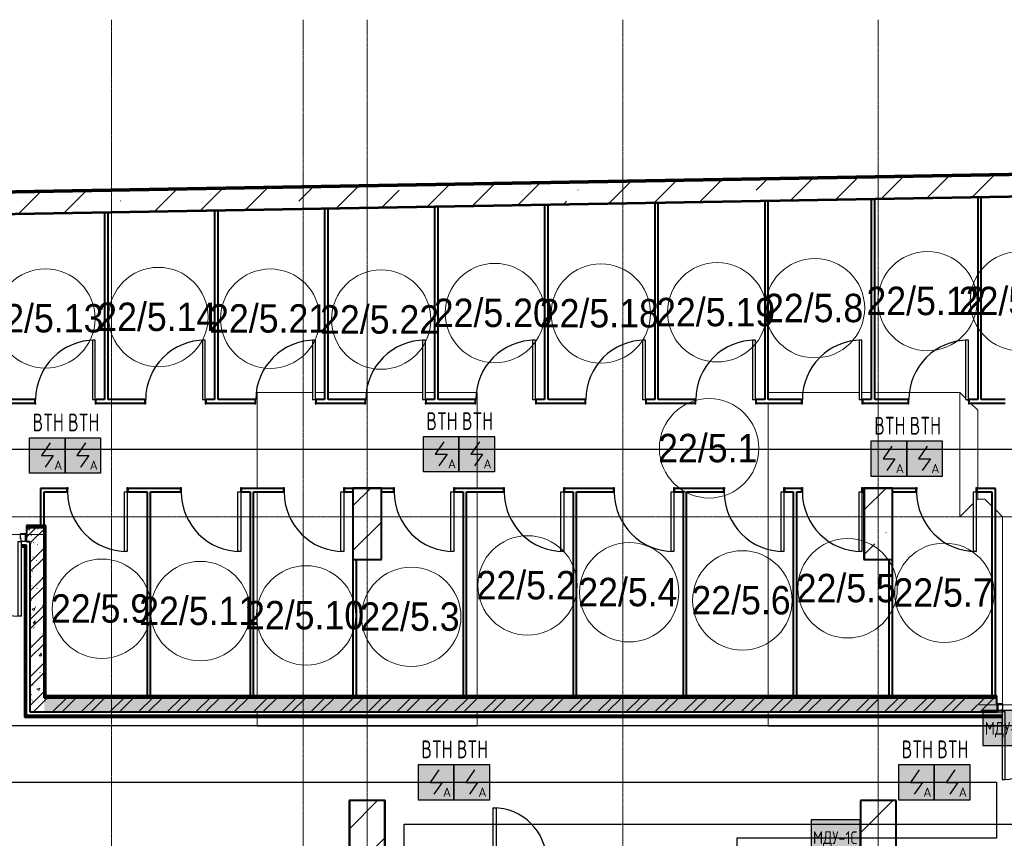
# Model space of a CAD drawing. Header units: millimetres. Extents: x -135639 to 224623, y -383017 to -59102.
# Tile 73 of 256: x 29699 to 43569, y -283997 to -272463. Entities that reach past the tile are written whole.
import ezdxf
from ezdxf.enums import TextEntityAlignment as Align

# ---------------------------------------------------------------- set-up
doc = ezdxf.new("R2010")
doc.units = ezdxf.units.MM
doc.linetypes.add('CONTINOUS', pattern=[0])
doc.linetypes.add('Линия сетки', pattern=[25, 20, -2.5, 0, -2.5])
for name, color, linetype, lineweight in [('A-010-A_ROOM', 7, 'Continuous', 20), ('A-200-M_WALL', 7, 'Continuous', 18), ('A-200-M_WALL_EXT', 7, 'Continuous', 18), ('A-200-M_WALL_INT', 7, 'Continuous', 18), ('A-200-M_WALL_PAT', 7, 'Continuous', 40), ('A-325-M_DOOR', 7, 'Continuous', 18), ('A-325-M_DOOR__FRAME', 7, 'Continuous', 30), ('A-325-M_DOOR_PANEL', 7, 'Continuous', 30), ('S-160-M_FOUND', 7, 'Continuous', 18), ('S-280-M_COLUMN', 7, 'Continuous', 18), ('S-280-M_STRUCT_FRAME', 7, 'Continuous', 18), ('Z-030-M_GRID', 7, 'Continuous', 9), ('Арматура воздуховодов', 7, 'Continuous', 18), ('ОС', 5, 'Continuous', 25), ('ПС', 7, 'Continuous', 40), ('СС-011-ПОЖ-СИГНАЛИЗАЦИЯ', 1, 'Continuous', 30)]:
    doc.layers.add(name, color=color, linetype=linetype, lineweight=lineweight)
doc.layers.add('ССПС', color=5, linetype='Continuous')
doc.styles.add('1111', font='isocpeur.ttf')
doc.styles.add('Arial_2', font='arial.ttf', dxfattribs={"width": 0.9, "height": 400})
pattern_1 = [(50, (0, 0), (437.2423, -38.2536), [45.72, -502.92]), (355, (0, 0), (-84.5828, 458.5367), [36.576, -402.336]), (100.451, (36.44, -3.2), (352.662, 420.2802), [38.856, -427.416]), (46.184, (0, 121.9), (650.59, -100.9033), [68.58, -754.38]), (96.636, (54.2, 113.5), (569.766, 593.8263), [58.284, -641.125]), (351.184, (0, 121.9), (569.7716, 593.8214), [54.864, -603.504]), (21, (60.96, 91.44), (363.875, -245.4366), [45.72, -502.92]), (326, (60.96, 91.44), (148.3253, 442.0518), [36.576, -402.336]), (71.451, (91.3, 71), (512.201, 196.6115), [38.856, -427.416]), (37.5, (0, 0), (7.41278, 202.9318), [6.706, -390.754, 6.706, -401.726, -403.86]), (37.5, (0, 0), (7.41278, 202.9318), [-805.891, 6.706, -397.154]), (7.5, (0, 0), (160.36715, 240.43305), [6.706, -226.162, 6.706, -381.61, -153.924]), (7.5, (0, 0), (160.36715, 240.43305), [-621.182, 6.706, -147.218]), (327.5, (-135.94, 0), (325.41783, -13.7491), [6.706, -145.694, 6.706, -468.782, -630.936]), (327.5, (-135.94, 0), (325.41783, -13.7491), [-627.888, 6.706, -624.23]), (317.5, (-196.9, 0), (355.51, 61.0244), [6.706, -191.414, 6.706, -309.067, -448.056]), (317.5, (-196.9, 0), (355.51, 61.0244), [-513.893, 6.706, -441.35])]
pattern_2 = [(45, (0, 0), (-202.0558, 202.0558), []), (45, (134.7, 0), (-202.0558, 202.0558), [])]
pattern_3 = [(0, (0, 0), (812.8, 203.2), [67.056, -542.544, 67.056, -542.544, -3251.2]), (0, (0, 0), (812.8, 203.2), [-1219.2, 67.056, -1152.144, 67.056, -542.544, -1422.4]), (0, (0, 0), (812.8, 203.2), [-3048, 67.056, -339.344, 67.056, -948.944]), (120, (304.8, 101.6), (-582.37636, 602.30545), [67.056, -542.544, 67.056, -542.544, -3251.2]), (120, (304.8, 101.6), (-582.37636, 602.30545), [-1219.2, 67.056, -1152.144, 67.056, -542.544, -1422.4]), (120, (304.8, 101.6), (-582.37636, 602.30545), [-3048, 67.056, -339.344, 67.056, -948.944]), (240, (406.4, 508), (-230.42364, -805.50545), [67.056, -542.544, 67.056, -542.544, -3251.2]), (240, (406.4, 508), (-230.42364, -805.50545), [-1219.2, 67.056, -1152.144, 67.056, -542.544, -1422.4]), (240, (406.4, 508), (-230.42364, -805.50545), [-3048, 67.056, -339.344, 67.056, -948.944])]

# ---------------------------------------------------------------- blocks, each defined once
blk = doc.blocks.new('101_Дверь_Однопольная - _ПЧ_800х2000_Кладовая_Л-4171007-B2_-11_400_')
at = {"layer": 'A-325-M_DOOR', "color": 253, "lineweight": 30, "true_color": 0xaaaaaa}
for p, q in [((-430, 25), (-431, 25)), ((-431, 25), (-431, -35)), ((-430, -35), (-430, 25)), ((431, 25), (430, 25)), ((430, 25), (430, -35)), ((431, -35), (431, 25)), ((-431, -35), (-430, -35)), ((430, -35), (431, -35))]:
    blk.add_line(p, q, dxfattribs=at)
at = {"layer": 'A-325-M_DOOR__FRAME', "color": 253, "true_color": 0xaaaaaa}
for p, q in [((-420, 25), (-430, 25)), ((-430, 25), (-430, -35)), ((-420, -15), (-420, 25)), ((430, 25), (420, 25)), ((420, 25), (420, -15)), ((430, -35), (430, 25)), ((-430, -35), (-419, -35)), ((-419, -15), (-420, -15)), ((-419, -35), (-419, -15)), ((420, -15), (419, -15)), ((419, -15), (419, -35)), ((419, -35), (430, -35))]:
    blk.add_line(p, q, dxfattribs=at)
at = {"layer": 'A-325-M_DOOR_PANEL', "color": 253, "true_color": 0xaaaaaa}
for p, q in [((420, 865), (380, 865)), ((380, 865), (380, 25)), ((420, 25), (420, 865)), ((380, 25), (420, 25))]:
    blk.add_line(p, q, dxfattribs=at)
blk.add_arc((420, 25), 840, 90, 180, dxfattribs=at)
blk = doc.blocks.new('101_Дверь_Однопольная - _ПЧ_Мет_900х2000_Блок кладовых_EI60_Л-4427421-B2_-11_400_')
at = {"layer": 'A-325-M_DOOR', "color": 253, "lineweight": 30, "true_color": 0xaaaaaa}
for p, q in [((-535, 100), (-550, 100)), ((-550, 100), (-550, -15)), ((-535, -15), (-535, 100)), ((550, 100), (535, 100)), ((535, 100), (535, -15)), ((550, -15), (550, 100)), ((-550, -15), (-535, -15)), ((535, -15), (550, -15))]:
    blk.add_line(p, q, dxfattribs=at)
at = {"layer": 'A-325-M_DOOR__FRAME', "color": 253, "true_color": 0xaaaaaa}
for p, q in [((-475, 100), (-535, 100)), ((-535, 100), (-535, -15)), ((-475, 60), (-475, 100)), ((-465, 60), (-475, 60)), ((-465, -15), (-465, 60)), ((475, 60), (465, 60)), ((465, 60), (465, -15)), ((535, 100), (475, 100)), ((475, 100), (475, 60)), ((535, -15), (535, 100)), ((-535, -15), (-465, -15)), ((465, -15), (535, -15))]:
    blk.add_line(p, q, dxfattribs=at)
at = {"layer": 'A-325-M_DOOR_PANEL', "color": 253, "true_color": 0xaaaaaa}
for p, q in [((475, 1050), (435, 1050)), ((435, 1050), (435, 100)), ((475, 100), (475, 1050)), ((435, 100), (475, 100))]:
    blk.add_line(p, q, dxfattribs=at)
blk.add_arc((475, 100), 950, 90, 180, dxfattribs=at)
blk = doc.blocks.new('101_Дверь_Однопольная - _ПЧ_Мет_700х2000_Служеб помещения_EI30_Пр-4441080-B2_-11_400_')
at = {"layer": 'A-325-M_DOOR', "color": 253, "lineweight": 30, "true_color": 0xaaaaaa}
for p, q in [((-450, 50), (-435, 50)), ((-450, -65), (-450, 50)), ((-435, 50), (-435, -65)), ((435, -65), (435, 50)), ((435, 50), (450, 50)), ((450, 50), (450, -65)), ((-435, -65), (-450, -65)), ((450, -65), (435, -65))]:
    blk.add_line(p, q, dxfattribs=at)
at = {"layer": 'A-325-M_DOOR__FRAME', "color": 253, "true_color": 0xaaaaaa}
for p, q in [((-435, 50), (-375, 50)), ((-435, -65), (-435, 50)), ((-375, 50), (-375, 10)), ((-375, 10), (-365, 10)), ((-365, 10), (-365, -65)), ((365, 10), (375, 10)), ((365, -65), (365, 10)), ((375, 50), (435, 50)), ((375, 10), (375, 50)), ((435, 50), (435, -65)), ((-365, -65), (-435, -65)), ((435, -65), (365, -65))]:
    blk.add_line(p, q, dxfattribs=at)
at = {"layer": 'A-325-M_DOOR_PANEL', "color": 253, "true_color": 0xaaaaaa}
for p, q in [((-375, 800), (-335, 800)), ((-375, 50), (-375, 800)), ((-335, 800), (-335, 50)), ((-335, 50), (-375, 50))]:
    blk.add_line(p, q, dxfattribs=at)
blk.add_arc((-375, 50), 750, 0, 90, dxfattribs=at)
blk = doc.blocks.new('101_Дверь_Однопольная - _ПЧ_800х2000_Кладовая_Пр-4171002-B2_-11_400_')
at = {"layer": 'A-325-M_DOOR', "color": 253, "lineweight": 30, "true_color": 0xaaaaaa}
for p, q in [((-431, 25), (-430, 25)), ((-431, -35), (-431, 25)), ((-430, 25), (-430, -35)), ((430, -35), (430, 25)), ((430, 25), (431, 25)), ((431, 25), (431, -35)), ((-430, -35), (-431, -35)), ((431, -35), (430, -35))]:
    blk.add_line(p, q, dxfattribs=at)
at = {"layer": 'A-325-M_DOOR__FRAME', "color": 253, "true_color": 0xaaaaaa}
for p, q in [((-430, 25), (-420, 25)), ((-430, -35), (-430, 25)), ((-420, 25), (-420, -15)), ((420, 25), (430, 25)), ((420, -15), (420, 25)), ((430, 25), (430, -35)), ((-419, -35), (-430, -35)), ((-420, -15), (-419, -15)), ((-419, -15), (-419, -35)), ((419, -15), (420, -15)), ((419, -35), (419, -15)), ((430, -35), (419, -35))]:
    blk.add_line(p, q, dxfattribs=at)
at = {"layer": 'A-325-M_DOOR_PANEL', "color": 253, "true_color": 0xaaaaaa}
for p, q in [((-420, 865), (-380, 865)), ((-420, 25), (-420, 865)), ((-380, 865), (-380, 25)), ((-380, 25), (-420, 25))]:
    blk.add_line(p, q, dxfattribs=at)
blk.add_arc((-420, 25), 840, 0, 90, dxfattribs=at)
blk = doc.blocks.new('101_Дверь_Однопольная - _ПЧ_Мет_1000х2000_Блок кладовых_EI60_Пр-4427903-B2_-11_400_')
at = {"layer": 'A-325-M_DOOR', "color": 253, "lineweight": 30, "true_color": 0xaaaaaa}
for p, q in [((-600, 100), (-585, 100)), ((-600, -15), (-600, 100)), ((-585, 100), (-585, -15)), ((585, -15), (585, 100)), ((585, 100), (600, 100)), ((600, 100), (600, -15)), ((-585, -15), (-600, -15)), ((600, -15), (585, -15))]:
    blk.add_line(p, q, dxfattribs=at)
at = {"layer": 'A-325-M_DOOR__FRAME', "color": 253, "true_color": 0xaaaaaa}
for p, q in [((-585, 100), (-525, 100)), ((-585, -15), (-585, 100)), ((-525, 100), (-525, 60)), ((-525, 60), (-515, 60)), ((-515, 60), (-515, -15)), ((515, 60), (525, 60)), ((515, -15), (515, 60)), ((525, 100), (585, 100)), ((525, 60), (525, 100)), ((585, 100), (585, -15)), ((-515, -15), (-585, -15)), ((585, -15), (515, -15))]:
    blk.add_line(p, q, dxfattribs=at)
at = {"layer": 'A-325-M_DOOR_PANEL', "color": 253, "true_color": 0xaaaaaa}
for p, q in [((-525, 1150), (-485, 1150)), ((-525, 100), (-525, 1150)), ((-485, 1150), (-485, 100)), ((-485, 100), (-525, 100))]:
    blk.add_line(p, q, dxfattribs=at)
blk.add_arc((-525, 100), 1050, 0, 90, dxfattribs=at)
blk = doc.blocks.new('ПР - _ПЧ_1200_200_Оп250-250_Шаг300_Арм16_Арм10-V55-B2_-11_400_')
at = {"layer": 'S-280-M_STRUCT_FRAME', "color": 21, "true_color": 0xffaaaa}
for p, q in [((-850, 0), (850, 0)), ((-850, 0), (-600, 0)), ((-515, 0), (515, 0)), ((-515, 0), (515, 0)), ((600, 0), (850, 0))]:
    blk.add_line(p, q, dxfattribs=at)
blk = doc.blocks.new('ПР - _ПЧ_1100_200_Оп250-250_Шаг300_Арм16_Арм10-V57-B2_-11_400_')
at = {"layer": 'S-280-M_STRUCT_FRAME', "color": 21, "true_color": 0xffaaaa}
for p, q in [((-800, 0), (-750, 0)), ((-800, 0), (800, 0)), ((-800, 0), (-550, 0)), ((-465, 0), (465, 0)), ((-465, 0), (465, 0)), ((550, 0), (800, 0))]:
    blk.add_line(p, q, dxfattribs=at)
blk = doc.blocks.new('135_SLK_GD_AR_rvt-1-B2_-11_400_')
at = {"layer": 'A-200-M_WALL_PAT', "lineweight": 9, "true_color": 0xaaaaaa}
h = blk.add_hatch(dxfattribs=at)
h.set_pattern_fill('FP_4', color=253, style=0, pattern_type=2)
h.set_pattern_definition(pattern_3)
h.paths.add_polyline_path([(36152, 82100), (37150, 82100), (37150, 82120), (36152, 82120), (36152, 82113)])
h.paths.add_polyline_path([(38350, 82100), (38620, 82100), (38620, 82120), (38350, 82120)])
h = blk.add_hatch(dxfattribs=at)
h.set_pattern_fill('FP_1', color=253, style=0, pattern_type=2)
h.set_pattern_definition(pattern_1)
h.paths.add_polyline_path([(36150, 81900), (37150, 81900), (37150, 82100), (36150, 82100)])
h.paths.add_polyline_path([(38350, 81900), (38600, 81900), (38600, 82100), (38350, 82100), (38350, 82015)])
h = blk.add_hatch(dxfattribs=at)
h.set_pattern_fill('FP_2', color=253, style=0, pattern_type=2)
h.set_pattern_definition(pattern_2)
h.paths.add_polyline_path([(36150, 81900), (37150, 81900), (37150, 82100), (36150, 82100)])
h.paths.add_polyline_path([(38350, 81900), (38600, 81900), (38600, 82100), (38350, 82100), (38350, 82015)])
h = blk.add_hatch(dxfattribs=at)
h.set_pattern_fill('FP_4', color=253, style=0, pattern_type=2)
h.set_pattern_definition(pattern_3)
h.paths.add_polyline_path([(38620, 79700), (38620, 82100), (38600, 82100), (38600, 79700)])
h = blk.add_hatch(dxfattribs=at)
h.set_pattern_fill('FP_4', color=253, style=0, pattern_type=2)
h.set_pattern_definition(pattern_3)
h.paths.add_polyline_path([(38330, 81830), (38330, 81850), (38275, 81850), (38275, 81830), (38325, 81830)])
h.paths.add_polyline_path([(36150, 81830), (38235, 81830), (38235, 81850), (36150, 81850)])
h = blk.add_hatch(dxfattribs=at)
h.set_pattern_fill('FP_4', color=253, style=0, pattern_type=2)
h.set_pattern_definition(pattern_3)
h.paths.add_polyline_path([(38330, 79450), (38350, 79450), (38350, 81850), (38330, 81850), (38330, 80189)])
h = blk.add_hatch(dxfattribs=at)
h.set_pattern_fill('FP_1', color=253, style=0, pattern_type=2)
h.set_pattern_definition(pattern_1)
h.paths.add_polyline_path([(38600, 79500), (38600, 81900), (38400, 81900), (38400, 79500)])
h = blk.add_hatch(dxfattribs=at)
h.set_pattern_fill('FP_2', color=253, style=0, pattern_type=2)
h.set_pattern_definition(pattern_2)
h.paths.add_polyline_path([(38600, 79500), (38600, 81900), (38400, 81900), (38400, 79500)])
h = blk.add_hatch(dxfattribs=at)
h.set_pattern_fill('FP_1', color=253, style=0, pattern_type=2)
h.set_pattern_definition(pattern_1)
h.paths.add_polyline_path([(46477, 79500), (52020, 79500), (52020, 79700), (38600, 79700), (38600, 79500), (43704, 79500)])
h.paths.add_polyline_path([(53320, 79500), (53320, 79700), (53120, 79700), (53120, 79500)])
h = blk.add_hatch(dxfattribs=at)
h.set_pattern_fill('FP_2', color=253, style=0, pattern_type=2)
h.set_pattern_definition(pattern_2)
h.paths.add_polyline_path([(46477, 79500), (52020, 79500), (52020, 79700), (38600, 79700), (38600, 79500), (43704, 79500)])
h.paths.add_polyline_path([(53320, 79500), (53320, 79700), (53120, 79700), (53120, 79500)])
h = blk.add_hatch(dxfattribs=at)
h.set_pattern_fill('FP_4', color=253, style=0, pattern_type=2)
h.set_pattern_definition(pattern_3)
h.paths.add_polyline_path([(52000, 79700), (52020, 79700), (52020, 79720), (38620, 79720), (38620, 79700), (51950, 79700)])
h = blk.add_hatch(dxfattribs=at)
h.set_pattern_fill('FP_4', color=253, style=0, pattern_type=2)
h.set_pattern_definition(pattern_3)
h.paths.add_polyline_path([(52135, 79430), (53390, 79430), (53390, 79450), (52135, 79448)])
h.paths.add_polyline_path([(52023, 79430), (52095, 79430), (52095, 79450), (38330, 79450), (38330, 79430), (49250, 79430)])
at = {"layer": 'A-200-M_WALL', "color": 253, "lineweight": 40, "true_color": 0xaaaaaa}
for p, q in [((38620, 82120), (38350, 82120)), ((38620, 82120), (38620, 82100)), ((38550, 82100), (38350, 82100)), ((38350, 82100), (38550, 82100)), ((38550, 82100), (38600, 82100)), ((38620, 79720), (38620, 82100)), ((38600, 79700), (38600, 81900)), ((38600, 81900), (38600, 79700)), ((38275, 81830), (38325, 81830)), ((38325, 81830), (38330, 81830)), ((38330, 81830), (38330, 79450)), ((38625, 79720), (38620, 79720)), ((38620, 79700), (38625, 79700)), ((52020, 79720), (38625, 79720)), ((40050, 79700), (38625, 79700)), ((38625, 79700), (40050, 79700)), ((40100, 79700), (40050, 79700)), ((40050, 79700), (40100, 79700)), ((40050, 79700), (40100, 79700)), ((41500, 79700), (40100, 79700)), ((40100, 79700), (41500, 79700)), ((41550, 79700), (41500, 79700)), ((41500, 79700), (41550, 79700)), ((41500, 79700), (41550, 79700)), ((42950, 79700), (41550, 79700)), ((41550, 79700), (42950, 79700)), ((43000, 79700), (42950, 79700)), ((42950, 79700), (43000, 79700)), ((42950, 79700), (43000, 79700)), ((44500, 79700), (43000, 79700)), ((43000, 79700), (44500, 79700)), ((44550, 79700), (44500, 79700)), ((44500, 79700), (44550, 79700)), ((44500, 79700), (44550, 79700)), ((46050, 79700), (44550, 79700)), ((44550, 79700), (46050, 79700)), ((46100, 79700), (46050, 79700)), ((46050, 79700), (46100, 79700)), ((46050, 79700), (46100, 79700)), ((47600, 79700), (46100, 79700)), ((46100, 79700), (47600, 79700)), ((47650, 79700), (47600, 79700)), ((47600, 79700), (47650, 79700)), ((47600, 79700), (47650, 79700)), ((49150, 79700), (47650, 79700)), ((47650, 79700), (49150, 79700)), ((49200, 79700), (49150, 79700)), ((49150, 79700), (49200, 79700)), ((49150, 79700), (49200, 79700)), ((50500, 79700), (49200, 79700)), ((49200, 79700), (50500, 79700)), ((50550, 79700), (50500, 79700)), ((50500, 79700), (50550, 79700)), ((50500, 79700), (50550, 79700)), ((51950, 79700), (50550, 79700)), ((50550, 79700), (51950, 79700)), ((52000, 79700), (51950, 79700)), ((51950, 79700), (52000, 79700)), ((51950, 79700), (52000, 79700)), ((52020, 79700), (52000, 79700)), ((52000, 79700), (52020, 79700)), ((38330, 79430), (38330, 79450)), ((38330, 79430), (52095, 79430))]:
    blk.add_line(p, q, dxfattribs=at)
at = {"layer": 'A-200-M_WALL_INT', "color": 253, "lineweight": 40, "true_color": 0xaaaaaa}
for p, q in [((53120, 86777), (35370, 86467)), ((35375, 86465), (53118, 86775)), ((48800, 86701), (48750, 86701)), ((48750, 86701), (48750, 83900)), ((48800, 83900), (48800, 86701)), ((50300, 86727), (50250, 86727)), ((50250, 86727), (50250, 83900)), ((50300, 83900), (50300, 86727)), ((51800, 86754), (51750, 86754)), ((51750, 86754), (51750, 83900)), ((51800, 83900), (51800, 86754)), ((41050, 86566), (41000, 86566)), ((41000, 86566), (41000, 83900)), ((41050, 83900), (41050, 86566)), ((42600, 86593), (42550, 86593)), ((42550, 86593), (42550, 83900)), ((42600, 83900), (42600, 86593)), ((44150, 86620), (44100, 86620)), ((44100, 86620), (44100, 83900)), ((44150, 83900), (44150, 86620)), ((45700, 86647), (45650, 86647)), ((45650, 86647), (45650, 83900)), ((45700, 83900), (45700, 86647)), ((47250, 86674), (47200, 86674)), ((47200, 86674), (47200, 83900)), ((47250, 83900), (47250, 86674)), ((39500, 86539), (39450, 86539)), ((39450, 86539), (39450, 83900)), ((39500, 83900), (39500, 86539)), ((37900, 83850), (38469, 83850)), ((38469, 83900), (37950, 83900)), ((39450, 83900), (39331, 83900)), ((39331, 83850), (40019, 83850)), ((40019, 83900), (39500, 83900)), ((41000, 83900), (40881, 83900)), ((40881, 83850), (41569, 83850)), ((41569, 83900), (41050, 83900)), ((42550, 83900), (42431, 83900)), ((42431, 83850), (43119, 83850)), ((43119, 83900), (42600, 83900)), ((44100, 83900), (43981, 83900)), ((43981, 83850), (44669, 83850)), ((44669, 83900), (44150, 83900)), ((45650, 83900), (45531, 83900)), ((45531, 83850), (46219, 83850)), ((46219, 83900), (45700, 83900)), ((47200, 83900), (47081, 83900)), ((47081, 83850), (47769, 83850)), ((47769, 83900), (47250, 83900)), ((48750, 83900), (48631, 83900)), ((48631, 83850), (49269, 83850)), ((49269, 83900), (48800, 83900)), ((50250, 83900), (50131, 83900)), ((50131, 83850), (50769, 83850)), ((50769, 83900), (50300, 83900)), ((51750, 83900), (51631, 83900)), ((51631, 83850), (52139, 83850)), ((52139, 83900), (51800, 83900)), ((38600, 82650), (38550, 82650)), ((38550, 82650), (38550, 82100)), ((38919, 82650), (38600, 82650)), ((38600, 82600), (38919, 82600)), ((38600, 82100), (38600, 82600)), ((40519, 82650), (39781, 82650)), ((39781, 82600), (40050, 82600)), ((40050, 82600), (40050, 79700)), ((40100, 79700), (40100, 82600)), ((40100, 82600), (40519, 82600)), ((41969, 82650), (41381, 82650)), ((41381, 82600), (41500, 82600)), ((41500, 82600), (41500, 79700)), ((41550, 79700), (41550, 82600)), ((41550, 82600), (41969, 82600)), ((42950, 82650), (42831, 82650)), ((42831, 82600), (42950, 82600)), ((42950, 82652), (42948, 82652)), ((42948, 82652), (42948, 81648)), ((43352, 82652), (42950, 82652)), ((43519, 82650), (43350, 82650)), ((43350, 82600), (43519, 82600)), ((43352, 82650), (43352, 82652)), ((43352, 81648), (43352, 82650)), ((45069, 82650), (44381, 82650)), ((44381, 82600), (44500, 82600)), ((44500, 82600), (44500, 79700)), ((44550, 79700), (44550, 82600)), ((44550, 82600), (45069, 82600)), ((46619, 82650), (45931, 82650)), ((45931, 82600), (46050, 82600)), ((46050, 82600), (46050, 79700)), ((46100, 79700), (46100, 82600)), ((46100, 82600), (46619, 82600)), ((48169, 82650), (47481, 82650)), ((47481, 82600), (47600, 82600)), ((47600, 82600), (47600, 79700)), ((47650, 79700), (47650, 82600)), ((47650, 82600), (48169, 82600)), ((49269, 82650), (49031, 82650)), ((49031, 82600), (49150, 82600)), ((49150, 82600), (49150, 79700)), ((49200, 79700), (49200, 82600)), ((49200, 82600), (49269, 82600)), ((50150, 82650), (50131, 82650)), ((50131, 82600), (50150, 82600)), ((50150, 82652), (50148, 82652)), ((50148, 82652), (50148, 81648)), ((50552, 82652), (50150, 82652)), ((50879, 82650), (50550, 82650)), ((50550, 82600), (50879, 82600)), ((50552, 82650), (50552, 82652)), ((50552, 81648), (50552, 82650)), ((52000, 82650), (51741, 82650)), ((51741, 82600), (51950, 82600)), ((51950, 82600), (51950, 79700)), ((52000, 82600), (52000, 82650)), ((52000, 79700), (52000, 82600)), ((38625, 82125), (38350, 82125)), ((38350, 82125), (38350, 82100)), ((38625, 82120), (38625, 82125)), ((38625, 82100), (38625, 82120)), ((38350, 82100), (38350, 82015)), ((38600, 81900), (38600, 82100)), ((38600, 82100), (38600, 81900)), ((38625, 79725), (38625, 82100)), ((38325, 81850), (38275, 81850)), ((38330, 81850), (38325, 81850)), ((38350, 81850), (38330, 81850)), ((38350, 81900), (38400, 81900)), ((38350, 79450), (38350, 81850)), ((38400, 81900), (38400, 79500)), ((38275, 81825), (38325, 81825)), ((38325, 81825), (38325, 79450)), ((42948, 81648), (42950, 81648)), ((42950, 81650), (42950, 79700)), ((42950, 81648), (43350, 81648)), ((43000, 79700), (43000, 81650)), ((43350, 81648), (43352, 81648)), ((50148, 81648), (50150, 81648)), ((50150, 81648), (50550, 81648)), ((50500, 81650), (50500, 79700)), ((50550, 79700), (50550, 81650)), ((50550, 81648), (50552, 81648)), ((38625, 79700), (38600, 79700)), ((38600, 79700), (38620, 79700)), ((52020, 79725), (38625, 79725)), ((52020, 79700), (52020, 79725)), ((52020, 79615), (52020, 79700)), ((38400, 79500), (38600, 79500)), ((38600, 79500), (52020, 79500)), ((38325, 79450), (38325, 79430)), ((38325, 79430), (38325, 79425)), ((38325, 79425), (52095, 79425)), ((52095, 79450), (38350, 79450)), ((42900, 78252), (42898, 78252)), ((42898, 78252), (42898, 77202)), ((43402, 78252), (42900, 78252)), ((43402, 78250), (43402, 78252)), ((43402, 74760), (43402, 78250)), ((50100, 78252), (50098, 78252)), ((50098, 78252), (50098, 76898)), ((50602, 78252), (50100, 78252)), ((50602, 78250), (50602, 78252)), ((50602, 77425), (50602, 78250))]:
    blk.add_line(p, q, dxfattribs=at)
at = {"layer": 'A-325-M_DOOR', "color": 253, "lineweight": 18, "true_color": 0xaaaaaa}
for name, p in [('101_Дверь_Однопольная - _ПЧ_800х2000_Кладовая_Л-4171007-B2_-11_400_', (38900, 83875)), ('101_Дверь_Однопольная - _ПЧ_800х2000_Кладовая_Л-4171007-B2_-11_400_', (40450, 83875)), ('101_Дверь_Однопольная - _ПЧ_800х2000_Кладовая_Л-4171007-B2_-11_400_', (42000, 83875)), ('101_Дверь_Однопольная - _ПЧ_800х2000_Кладовая_Л-4171007-B2_-11_400_', (43550, 83875)), ('101_Дверь_Однопольная - _ПЧ_800х2000_Кладовая_Л-4171007-B2_-11_400_', (45100, 83875)), ('101_Дверь_Однопольная - _ПЧ_800х2000_Кладовая_Л-4171007-B2_-11_400_', (46650, 83875)), ('101_Дверь_Однопольная - _ПЧ_800х2000_Кладовая_Л-4171007-B2_-11_400_', (48200, 83875)), ('101_Дверь_Однопольная - _ПЧ_800х2000_Кладовая_Л-4171007-B2_-11_400_', (49700, 83875)), ('101_Дверь_Однопольная - _ПЧ_800х2000_Кладовая_Л-4171007-B2_-11_400_', (51200, 83875)), ('101_Дверь_Однопольная - _ПЧ_Мет_700х2000_Служеб помещения_EI30_Пр-4441080-B2_-11_400_', (45300, 77350))]:
    blk.add_blockref(name, p, dxfattribs=at)
at = {"layer": 'A-325-M_DOOR', "color": 253, "lineweight": 18, "true_color": 0xaaaaaa, "rotation": 180}
for name, p in [('101_Дверь_Однопольная - _ПЧ_800х2000_Кладовая_Пр-4171002-B2_-11_400_', (39350, 82625)), ('101_Дверь_Однопольная - _ПЧ_800х2000_Кладовая_Пр-4171002-B2_-11_400_', (40950, 82625)), ('101_Дверь_Однопольная - _ПЧ_800х2000_Кладовая_Пр-4171002-B2_-11_400_', (42400, 82625)), ('101_Дверь_Однопольная - _ПЧ_800х2000_Кладовая_Пр-4171002-B2_-11_400_', (43950, 82625)), ('101_Дверь_Однопольная - _ПЧ_800х2000_Кладовая_Пр-4171002-B2_-11_400_', (45500, 82625)), ('101_Дверь_Однопольная - _ПЧ_800х2000_Кладовая_Пр-4171002-B2_-11_400_', (47050, 82625)), ('101_Дверь_Однопольная - _ПЧ_800х2000_Кладовая_Пр-4171002-B2_-11_400_', (48600, 82625)), ('101_Дверь_Однопольная - _ПЧ_800х2000_Кладовая_Пр-4171002-B2_-11_400_', (49700, 82625)), ('101_Дверь_Однопольная - _ПЧ_800х2000_Кладовая_Пр-4171002-B2_-11_400_', (51310, 82625)), ('101_Дверь_Однопольная - _ПЧ_Мет_1000х2000_Блок кладовых_EI60_Пр-4427903-B2_-11_400_', (37750, 82000)), ('101_Дверь_Однопольная - _ПЧ_Мет_900х2000_Блок кладовых_EI60_Л-4427421-B2_-11_400_', (52570, 79600))]:
    blk.add_blockref(name, p, dxfattribs=at)
at = {"layer": 'S-280-M_STRUCT_FRAME', "color": 253, "lineweight": 18, "true_color": 0xaaaaaa, "rotation": 180}
for name, p in [('ПР - _ПЧ_1200_200_Оп250-250_Шаг300_Арм16_Арм10-V55-B2_-11_400_', (37750, 82000)), ('ПР - _ПЧ_1100_200_Оп250-250_Шаг300_Арм16_Арм10-V57-B2_-11_400_', (52570, 79600))]:
    blk.add_blockref(name, p, dxfattribs=at)
blk = doc.blocks.new('Бетон-Прямоугольная-Колонна - CLM_Подземные этажи_В40-500х800-V181-B2_-11_400_')
at = {"layer": 'S-280-M_COLUMN', "lineweight": 9, "true_color": 0xaaaaaa}
h = blk.add_hatch(dxfattribs=at)
h.set_pattern_fill('FP_60', color=253, style=0, pattern_type=2)
h.set_pattern_definition([(225, (43150, 77850), (628.618, -628.618), []), (225, (42521.4, 77850), (628.618, -628.618), [1111.25, -222.25, 6.706, -215.544])])
h.paths.add_polyline_path([(250, 400), (-250, 400), (-250, -400), (250, -400), (250, 325)])
at = {"layer": 'S-280-M_COLUMN', "color": 253, "lineweight": 40, "true_color": 0xaaaaaa}
for p, q in [((250, 400), (-250, 400)), ((-250, 400), (-250, -400)), ((250, -400), (250, 400)), ((-250, -400), (250, -400))]:
    blk.add_line(p, q, dxfattribs=at)
blk = doc.blocks.new('Бетон-Прямоугольная-Колонна - CLM_Подземные этажи_В40-500х800-V182-B2_-11_400_')
at = {"layer": 'S-280-M_COLUMN', "lineweight": 9, "true_color": 0xaaaaaa}
h = blk.add_hatch(dxfattribs=at)
h.set_pattern_fill('FP_61', color=253, style=0, pattern_type=2)
h.set_pattern_definition([(225, (50350, 77850), (628.618, -628.618), []), (225, (49721.4, 77850), (628.618, -628.618), [1111.25, -222.25, 6.706, -215.544])])
h.paths.add_polyline_path([(250, 400), (-250, 400), (-250, -400), (250, -400), (250, 325)])
at = {"layer": 'S-280-M_COLUMN', "color": 253, "lineweight": 40, "true_color": 0xaaaaaa}
for p, q in [((250, 400), (-250, 400)), ((-250, 400), (-250, -400)), ((250, -400), (250, 400)), ((-250, -400), (250, -400))]:
    blk.add_line(p, q, dxfattribs=at)
blk = doc.blocks.new('Бетон-Прямоугольная-Колонна - CLM_Подземные этажи_В40-400х1000-V186-B2_-11_400_')
at = {"layer": 'S-280-M_COLUMN', "lineweight": 9, "true_color": 0xaaaaaa}
h = blk.add_hatch(dxfattribs=at)
h.set_pattern_fill('FP_65', color=253, style=0, pattern_type=2)
h.set_pattern_definition([(225, (43150, 82150), (628.618, -628.618), []), (225, (42521.4, 82150), (628.618, -628.618), [1111.25, -222.25, 6.706, -215.544])])
h.paths.add_polyline_path([(200, 500), (-200, 500), (-200, -500), (200, -500)])
at = {"layer": 'S-280-M_COLUMN', "color": 253, "lineweight": 40, "true_color": 0xaaaaaa}
for p, q in [((200, 500), (-200, 500)), ((-200, 500), (-200, -500)), ((200, -500), (200, 500)), ((-200, -500), (200, -500))]:
    blk.add_line(p, q, dxfattribs=at)
blk = doc.blocks.new('Бетон-Прямоугольная-Колонна - CLM_Подземные этажи_В40-400х1000-V187-B2_-11_400_')
at = {"layer": 'S-280-M_COLUMN', "lineweight": 9, "true_color": 0xaaaaaa}
h = blk.add_hatch(dxfattribs=at)
h.set_pattern_fill('FP_66', color=253, style=0, pattern_type=2)
h.set_pattern_definition([(225, (50350, 82150), (628.618, -628.618), []), (225, (49721.4, 82150), (628.618, -628.618), [1111.25, -222.25, 6.706, -215.544])])
h.paths.add_polyline_path([(200, 500), (-200, 500), (-200, -500), (200, -500)])
at = {"layer": 'S-280-M_COLUMN', "color": 253, "lineweight": 40, "true_color": 0xaaaaaa}
for p, q in [((200, 500), (-200, 500)), ((-200, 500), (-200, -500)), ((200, -500), (200, 500)), ((-200, -500), (200, -500))]:
    blk.add_line(p, q, dxfattribs=at)
blk = doc.blocks.new('135_SLK_GD_KR_rvt-1-B2_-11_400_')
at = {"layer": 'A-200-M_WALL_PAT', "lineweight": 9, "true_color": 0xaaaaaa}
h = blk.add_hatch(dxfattribs=at)
h.set_pattern_fill('FP_5', color=253, style=0, pattern_type=2)
h.set_pattern_definition([(45, (0, 0), (-628.618, 628.618), []), (45, (628.6, 0), (-628.618, 628.618), [1111.25, -222.25, 6.706, -215.544])])
h.paths.add_polyline_path([(9280, 86012), (53420, 86782), (53420, 87082), (9619, 86318)])
at = {"layer": 'A-200-M_WALL', "color": 253, "lineweight": 40, "true_color": 0xaaaaaa}
for p, q in [((53422, 87084), (9165, 86312)), ((53426, 87089), (9170, 86316)), ((53430, 87093), (9174, 86320)), ((53420, 87082), (9619, 86318)), ((9619, 86318), (53420, 87082))]:
    blk.add_line(p, q, dxfattribs=at)
at = {"layer": 'A-200-M_WALL_EXT', "color": 253, "lineweight": 40, "true_color": 0xaaaaaa}
for p, q in [((53440, 87103), (9185, 86330)), ((9280, 86012), (53120, 86777))]:
    blk.add_line(p, q, dxfattribs=at)
at = {"layer": 'S-160-M_FOUND', "color": 253, "true_color": 0xaaaaaa}
for p, q in [((42380, 84000), (41600, 84000)), ((41600, 84000), (41600, 82650)), ((42550, 84000), (42420, 84000)), ((43930, 84000), (42600, 84000)), ((44100, 84000), (43970, 84000)), ((44700, 84000), (44150, 84000)), ((44700, 82650), (44700, 84000)), ((50080, 84000), (48800, 84000)), ((50250, 84000), (50120, 84000)), ((51500, 84000), (50300, 84000)), ((51500, 82250), (51500, 84000)), ((51500, 84000), (51580, 83920)), ((48800, 83850), (48800, 79950)), ((51600, 83900), (51620, 83880)), ((51650, 83850), (51750, 83750)), ((51750, 83750), (51750, 82650)), ((41600, 82600), (41600, 79950)), ((44700, 79950), (44700, 82600)), ((51750, 82600), (51750, 82500)), ((51500, 82250), (51690, 82440)), ((51730, 82480), (51750, 82500)), ((51750, 82500), (51850, 82500)), ((51850, 82500), (51950, 82400)), ((51690, 82250), (51500, 82250)), ((51950, 82250), (51730, 82250)), ((52000, 82350), (52100, 82250)), ((52100, 82250), (52000, 82250)), ((52100, 79950), (52100, 82250)), ((41600, 79950), (41600, 79725)), ((44700, 79725), (44700, 79950)), ((48800, 79950), (48800, 79725)), ((52100, 79615), (52100, 79950)), ((41600, 79500), (41600, 79450)), ((44700, 79450), (44700, 79500)), ((48800, 79500), (48800, 79450)), ((52100, 79500), (52100, 79540)), ((41600, 79425), (41600, 79300)), ((44700, 79300), (44700, 79425)), ((48800, 79425), (48800, 79300)), ((41600, 79300), (44700, 79300)), ((48800, 79300), (52095, 79300))]:
    blk.add_line(p, q, dxfattribs=at)
at = {"layer": 'S-280-M_COLUMN', "color": 253, "lineweight": 18, "true_color": 0xaaaaaa, "rotation": 180}
for name, p in [('Бетон-Прямоугольная-Колонна - CLM_Подземные этажи_В40-400х1000-V186-B2_-11_400_', (43150, 82150)), ('Бетон-Прямоугольная-Колонна - CLM_Подземные этажи_В40-400х1000-V187-B2_-11_400_', (50350, 82150)), ('Бетон-Прямоугольная-Колонна - CLM_Подземные этажи_В40-500х800-V181-B2_-11_400_', (43150, 77850)), ('Бетон-Прямоугольная-Колонна - CLM_Подземные этажи_В40-500х800-V182-B2_-11_400_', (50350, 77850))]:
    blk.add_blockref(name, p, dxfattribs=at)
blk = doc.blocks.new('050_Марка_Помещение - Номер-620969-B2_-11_400_')
at = {"layer": 'A-010-A_ROOM', "color": 253, "true_color": 0xaaaaaa}
blk.add_circle((0, 0), 3.5, dxfattribs=at)
blk = doc.blocks.new('-2 этаж')
at = {"layer": 'Z-030-M_GRID', "color": 253, "linetype": 'Линия сетки', "true_color": 0xaaaaaa}
for p, q in [((298642.3, -369625.9), (298642.3, -260675)), ((301342.3, -369628.3), (301342.3, -260674.8)), ((302242.3, -367085.7), (302242.3, -260674.7)), ((305842.3, -369625.5), (305842.3, -260674.5)), ((309442.3, -369625.3), (309442.3, -260674.3)), ((415038.9, -267677.3), (255409.2, -267677.3))]:
    blk.add_line(p, q, dxfattribs=at)
at = {"lineweight": 5}
for name in ['135_SLK_GD_KR_rvt-1-B2_-11_400_', '135_SLK_GD_AR_rvt-1-B2_-11_400_']:
    blk.add_blockref(name, (259092.3, -349927.3), dxfattribs=at)
at = {"layer": 'A-010-A_ROOM', "color": 253, "true_color": 0xaaaaaa, "xscale": 199.9999999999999, "yscale": 199.9999999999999, "zscale": 199.9999999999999}
for p in [(308550.1, -264739.4), (310135.5, -264640), (311435.5, -264640), (297710.4, -264884.1), (299301, -264863.1), (300876.2, -264886.5), (302439.5, -264900.1), (304041.3, -264807.2), (305533.5, -264813.5), (307172.3, -264796.6), (307058.4, -266713.1), (304500.5, -268644), (305933.1, -268741.8), (309010.1, -268685.5), (310372.8, -268748.4), (307527.1, -268856.2), (298505.1, -268973.6), (299891.4, -269006.2), (301382.6, -269066.7), (302863.6, -269087.8)]:
    blk.add_blockref('050_Марка_Помещение - Номер-620969-B2_-11_400_', p, dxfattribs=at)
at = {"layer": 'A-010-A_ROOM', "color": 253, "lineweight": 9, "true_color": 0xaaaaaa, "char_height": 400, "attachment_point": 1, "style": 'Arial_2'}
for s, insert, width in [('22/5.12', (309274.7, -264436.6), 2077.974), ('22/5.16', (310574.7, -264436.6), 2077.974), ('22/5.14', (298440.1, -264659.7), 2077.974), ('22/5.20', (303180.4, -264603.8), 2077.974), ('22/5.18', (304672.7, -264610.1), 2077.974), ('22/5.19', (306311.5, -264593.2), 2077.974), ('22/5.8', (307832.4, -264536), 1731.645), ('22/5.13', (296849.5, -264680.6), 2077.974), ('22/5.21', (300015.4, -264683.1), 2077.974), ('22/5.22', (301578.6, -264696.6), 2077.974), ('22/5.1', (306340.6, -266509.6), 1731.645), ('22/5.2', (303782.8, -268440.6), 1731.645), ('22/5.4', (305215.4, -268538.3), 1731.645), ('22/5.5', (308292.4, -268482.1), 1731.645), ('22/5.7', (309655.1, -268545), 1731.645), ('22/5.6', (306809.3, -268652.8), 1731.645), ('22/5.9', (297787.4, -268770.2), 1731.645), ('22/5.11', (299030.5, -268802.8), 2077.974), ('22/5.10', (300521.8, -268863.3), 2077.974), ('22/5.3', (302145.8, -268884.4), 1731.645)]:
    blk.add_mtext(s, dxfattribs=dict(at, insert=insert, width=width))
blk = doc.blocks.new('*U4706')
at = {"lineweight": 35, "true_color": 0xffffff}
h = blk.add_hatch(color=7, dxfattribs=at)
h.dxf.hatch_style = 1
h.paths.add_polyline_path([(0, 500), (0, 0), (500, 0), (500, 500)])
at = {"color": 1, "linetype": 'ByBlock', "lineweight": -2}
for p, q in [((289, 426), (167, 250)), ((167, 250), (333, 250)), ((333, 250), (219, 86))]:
    blk.add_line(p, q, dxfattribs=at)
at = {"color": 1, "linetype": 'ByBlock', "lineweight": -2, "ltscale": 0.1}
blk.add_lwpolyline([(0, 500), (500, 500), (500, 0), (0, 0)], close=True, dxfattribs=at)
at = {"color": 1, "linetype": 'ByBlock', "lineweight": -2, "ltscale": 1000, "style": '1111'}
blk.add_text('A', height=128, dxfattribs=at).set_placement((403, 49), align=Align.CENTER)
at = {"color": 0, "linetype": 'ByBlock', "lineweight": -2, "style": '1111'}
blk.add_attdef('INDEX', (-63, -235), '', height=125, dxfattribs=at)
at = {"color": 0, "linetype": 'ByBlock', "lineweight": -2, "style": '1111', "flags": 1}
for tag, p in [('NAME_DEVICE', (-64, -421)), ('NUM_POM', (-82, -847))]:
    blk.add_attdef(tag, p, '', height=125, dxfattribs=at)
at = {"color": 0, "linetype": 'ByBlock', "lineweight": -2, "style": '1111', "width": 0.7}
blk.add_attdef('NUM_DEVICE', (-64, -630), '', height=125, dxfattribs=at)
blk = doc.blocks.new('ger')
at = {"lineweight": 40, "ltscale": 2, "true_color": 0xffffff}
h = blk.add_hatch(color=7, dxfattribs=at)
h.dxf.hatch_style = 1
h.paths.add_polyline_path([(491036, -67336), (491036, -66843), (490345, -66843), (490345, -67336)])
at = {"layer": 'ОС', "color": 1, "lineweight": 30}
blk.add_lwpolyline([(491036, -66843), (490345, -66843), (490345, -67336), (491036, -67336)], close=True, dxfattribs=at)
at = {"layer": 'ССПС', "color": 1, "lineweight": -2, "ltscale": 1000, "style": '1111', "width": 0.8}
blk.add_text('МДУ-1С', height=180, dxfattribs=at).set_placement((490371, -67186))

msp = doc.modelspace()

# ---------------------------------------------------------------- linework, layer by layer
at = {"layer": 'СС-011-ПОЖ-СИГНАЛИЗАЦИЯ', "lineweight": 30}
for points in [[(18244, -280539), (26908, -280539), (26908, -278512), (43722, -278512), (43722, -282413), (28232, -282413), (28232, -283204), (43461, -283204), (43461, -283996), (39803, -283996), (39803, -285689)], [(35114, -288077), (35114, -283799), (55207, -283799), (55207, -286844)]]:
    msp.add_lwpolyline(points, dxfattribs=at)

# ---------------------------------------------------------------- block references
at = {"color": 0}
msp.add_blockref('-2 этаж', (-267648, -11789), dxfattribs=at)
at = {"layer": 'Арматура воздуховодов', "lineweight": 30}
msp.add_blockref('ger', (-447077, -215352), dxfattribs=at)
at = {"layer": 'ПС', "color": 7, "linetype": 'CONTINOUS', "lineweight": 30, "ltscale": 100}
ref = msp.add_blockref('*U4706', (29839, -278853), dxfattribs=dict(at, xscale=1.000736, yscale=1.000736, zscale=1.000736))
ref.add_attrib('NUM_DEVICE', 'BTH', dxfattribs={"layer": '0', "color": 0, "linetype": 'ByBlock', "lineweight": -2, "ltscale": 100, "height": 250.2, "style": '1111', "width": 0.7}).set_placement((30101, -278263), align=Align.CENTER)
ref = msp.add_blockref('*U4706', (30339, -278853), dxfattribs=dict(at, xscale=1.000736, yscale=1.000736, zscale=1.000736))
ref.add_attrib('NUM_DEVICE', 'BTH', dxfattribs={"layer": '0', "color": 0, "linetype": 'ByBlock', "lineweight": -2, "ltscale": 100, "height": 250.2, "style": '1111', "width": 0.7}).set_placement((30601, -278263), align=Align.CENTER)
ref = msp.add_blockref('*U4706', (35386, -278835), dxfattribs=dict(at, xscale=1.000736, yscale=1.000736, zscale=1.000736))
ref.add_attrib('NUM_DEVICE', 'BTH', dxfattribs={"layer": '0', "color": 0, "linetype": 'ByBlock', "lineweight": -2, "ltscale": 100, "height": 250.2, "style": '1111', "width": 0.7}).set_placement((35648, -278244), align=Align.CENTER)
ref = msp.add_blockref('*U4706', (35886, -278835), dxfattribs=dict(at, xscale=1.000736, yscale=1.000736, zscale=1.000736))
ref.add_attrib('NUM_DEVICE', 'BTH', dxfattribs={"layer": '0', "color": 0, "linetype": 'ByBlock', "lineweight": -2, "ltscale": 100, "height": 250.2, "style": '1111', "width": 0.7}).set_placement((36148, -278244), align=Align.CENTER)
ref = msp.add_blockref('*U4706', (41695, -278899), dxfattribs=dict(at, xscale=1.000736, yscale=1.000736, zscale=1.000736))
ref.add_attrib('NUM_DEVICE', 'BTH', dxfattribs={"layer": '0', "color": 0, "linetype": 'ByBlock', "lineweight": -2, "ltscale": 100, "height": 250.2, "style": '1111', "width": 0.7}).set_placement((41957, -278309), align=Align.CENTER)
ref = msp.add_blockref('*U4706', (42195, -278899), dxfattribs=dict(at, xscale=1.000736, yscale=1.000736, zscale=1.000736))
ref.add_attrib('NUM_DEVICE', 'BTH', dxfattribs={"layer": '0', "color": 0, "linetype": 'ByBlock', "lineweight": -2, "ltscale": 100, "height": 250.2, "style": '1111', "width": 0.7}).set_placement((42457, -278309), align=Align.CENTER)
ref = msp.add_blockref('*U4706', (35315, -283459), dxfattribs=dict(at, xscale=1.000736, yscale=1.000736, zscale=1.000736))
ref.add_attrib('NUM_DEVICE', 'BTH', dxfattribs={"layer": '0', "color": 0, "linetype": 'ByBlock', "lineweight": -2, "ltscale": 100, "height": 250.2, "style": '1111', "width": 0.7}).set_placement((35577, -282868), align=Align.CENTER)
ref = msp.add_blockref('*U4706', (35815, -283459), dxfattribs=dict(at, xscale=1.000736, yscale=1.000736, zscale=1.000736))
ref.add_attrib('NUM_DEVICE', 'BTH', dxfattribs={"layer": '0', "color": 0, "linetype": 'ByBlock', "lineweight": -2, "ltscale": 100, "height": 250.2, "style": '1111', "width": 0.7}).set_placement((36077, -282868), align=Align.CENTER)
ref = msp.add_blockref('*U4706', (42082, -283459), dxfattribs=dict(at, xscale=1.000736, yscale=1.000736, zscale=1.000736))
ref.add_attrib('NUM_DEVICE', 'BTH', dxfattribs={"layer": '0', "color": 0, "linetype": 'ByBlock', "lineweight": -2, "ltscale": 100, "height": 250.2, "style": '1111', "width": 0.7}).set_placement((42344, -282868), align=Align.CENTER)
ref = msp.add_blockref('*U4706', (42582, -283459), dxfattribs=dict(at, xscale=1.000736, yscale=1.000736, zscale=1.000736))
ref.add_attrib('NUM_DEVICE', 'BTH', dxfattribs={"layer": '0', "color": 0, "linetype": 'ByBlock', "lineweight": -2, "ltscale": 100, "height": 250.2, "style": '1111', "width": 0.7}).set_placement((42844, -282868), align=Align.CENTER)
at = {"layer": 'СС-011-ПОЖ-СИГНАЛИЗАЦИЯ', "lineweight": 30}
msp.add_blockref('ger', (-449497, -216892), dxfattribs=at)

doc.saveas('drawing.dxf')
